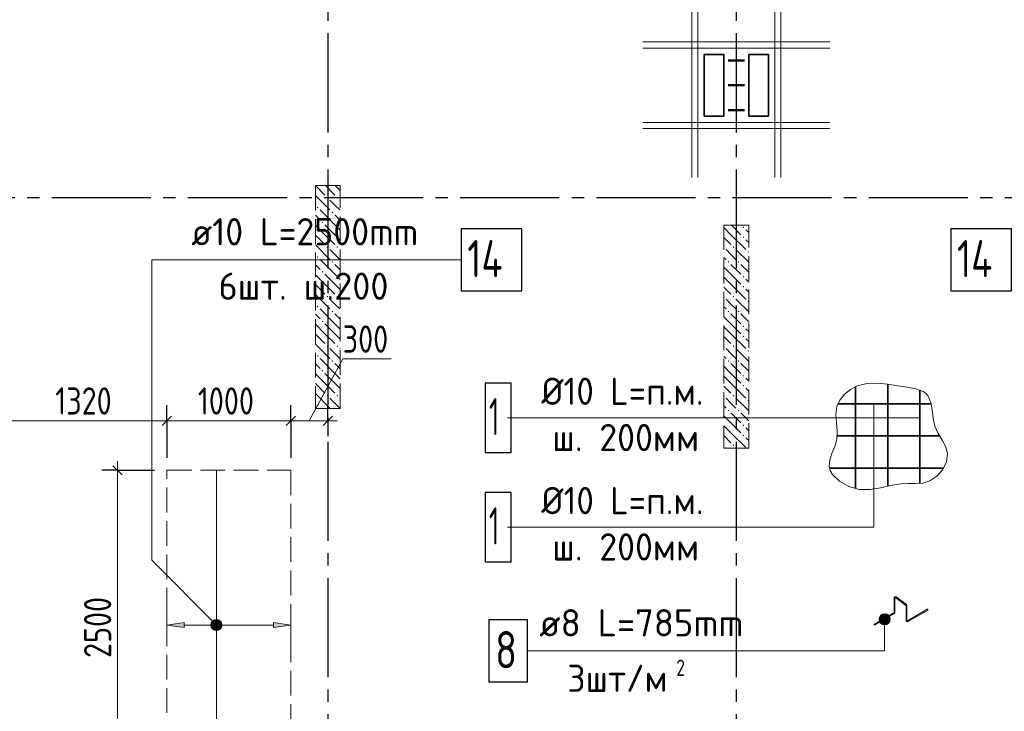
# Model space of a CAD drawing. Header units: millimetres. Extents: x 0 to 61017, y 0 to 42000.
# Tile 10 of 29: x 22450 to 30405, y 22953 to 28540. Entities that reach past the tile are written whole.
import ezdxf

# ---------------------------------------------------------------- set-up
doc = ezdxf.new("R2010")
doc.units = ezdxf.units.MM
doc.linetypes.add('______2', pattern=[270, 200, -70])
doc.linetypes.add('______5', pattern=[1100, 800, -100, 100, -100])
for name, color, linetype, lineweight in [('Standard', 7, 'Continuous', 25), ('ДОП Низ по У', 7, 'Continuous', 25), ('ЖБ Пилон', 180, 'Continuous', 25), ('Обрамление проемов стержнями', 7, 'Continuous', 25), ('Общий01', 7, 'Continuous', 13), ('Оси', 40, '______5', 18), ('Позиционная метка номер позиции', 7, 'Continuous', 13), ('Примечания', 7, 'Continuous', 25), ('Фиксатор', 7, 'Continuous', 25), ('Хомут_1 фоновая арматура', 7, 'Continuous', 25)]:
    doc.layers.add(name, color=color, linetype=linetype, lineweight=lineweight)
doc.layers.add('ЖБ Перекрытие верхний уровень', color=7, linetype='Continuous', lineweight=25, true_color=0xe0e0ff)
doc.styles.add('GOST 2.304-81', font='txt')
doc.styles.add('ISOCPEUR', font='txt')

msp = doc.modelspace()

# ---------------------------------------------------------------- hatches: boundary and pattern name
at = {"layer": 'ДОП Низ по У', "linetype": 'Continuous', "lineweight": 13, "transparency": 33554687}
msp.add_hatch(color=7, dxfattribs=at).paths.add_polyline_path([(23780, 23630), (23640, 23650), (23780, 23670)], flags=16)
for points in [[(24007.7, 23631.2), (24007.7, 23668.8), (24002.5, 23650)], [(24007.7, 23668.8), (24021.2, 23617.7), (24021.2, 23682.2)], [(24007.7, 23668.8), (24007.7, 23631.2), (24021.2, 23617.7)], [(24021.2, 23682.2), (24040, 23612.5), (24040, 23687.5)], [(24021.2, 23682.2), (24021.2, 23617.7), (24040, 23612.5)], [(24040, 23687.5), (24040, 23612.5), (24058.7, 23617.7)], [(24040, 23687.5), (24058.7, 23617.7), (24058.7, 23682.2)], [(24058.7, 23682.2), (24058.7, 23617.7), (24072.2, 23631.2)], [(24058.7, 23682.2), (24072.2, 23631.2), (24072.2, 23668.8)], [(24072.2, 23668.8), (24072.2, 23631.2), (24077.5, 23650)], [(24500, 23630), (24640, 23650), (24500, 23670)]]:
    msp.add_hatch(color=7, dxfattribs=at).paths.add_polyline_path(points)
at = {"layer": 'ЖБ Пилон', "linetype": 'Continuous', "lineweight": 18, "transparency": 33554687}
for points in [[(24930.5, 27103.1), (24937, 27109.6), (24943.5, 27103.1), (24937, 27096.6)], [(25010.4, 27103.1), (25016.9, 27109.6), (25023.4, 27103.1), (25016.9, 27096.6)], [(24850.5, 27023.1), (24857, 27029.6), (24863.5, 27023.1), (24857, 27016.6)], [(24970.5, 26983.1), (24977, 26989.6), (24983.5, 26983.1), (24977, 26976.6)], [(24890.5, 26903.1), (24897, 26909.6), (24903.4, 26903.1), (24897, 26896.6)], [(28290.5, 26863.1), (28296.9, 26869.6), (28303.4, 26863.1), (28296.9, 26856.6)], [(28290.5, 26783.1), (28296.9, 26789.6), (28303.4, 26783.1), (28296.9, 26776.6)], [(24930.5, 26703.1), (24937, 26709.6), (24943.5, 26703.1), (24937, 26696.6)], [(25010.4, 26703.1), (25016.9, 26709.6), (25023.4, 26703.1), (25016.9, 26696.6)], [(28140, 26706.6), (28143.5, 26703.1), (28140, 26699.7)], [(28210.4, 26703.1), (28216.9, 26709.6), (28223.4, 26703.1), (28216.9, 26696.6)], [(28330.5, 26663.1), (28337, 26669.6), (28340, 26666.6), (28340, 26659.7), (28337, 26656.6)], [(24850.5, 26623.1), (24857, 26629.6), (24863.5, 26623.1), (24857, 26616.6)], [(24970.5, 26583.1), (24977, 26589.6), (24983.5, 26583.1), (24977, 26576.6)], [(28170.5, 26583.1), (28177, 26589.6), (28183.5, 26583.1), (28177, 26576.6)], [(28250.5, 26583.1), (28257, 26589.6), (28263.5, 26583.1), (28257, 26576.6)], [(24890.5, 26503.1), (24897, 26509.6), (24903.4, 26503.1), (24897, 26496.6)], [(28290.5, 26463.1), (28296.9, 26469.6), (28303.4, 26463.1), (28296.9, 26456.6)], [(28290.5, 26383.1), (28296.9, 26389.6), (28303.4, 26383.1), (28296.9, 26376.6)], [(24930.5, 26303.1), (24937, 26309.6), (24943.5, 26303.1), (24937, 26296.6)], [(25010.4, 26303.1), (25016.9, 26309.6), (25023.4, 26303.1), (25016.9, 26296.6)], [(28140, 26306.6), (28143.5, 26303.1), (28140, 26299.7)], [(28210.4, 26303.1), (28216.9, 26309.6), (28223.4, 26303.1), (28216.9, 26296.6)], [(28330.5, 26263.1), (28337, 26269.6), (28340, 26266.6), (28340, 26259.7), (28337, 26256.6)], [(24850.5, 26223.1), (24857, 26229.6), (24863.5, 26223.1), (24857, 26216.6)], [(24970.5, 26183.1), (24977, 26189.6), (24983.5, 26183.1), (24977, 26176.6)], [(28170.5, 26183.1), (28177, 26189.6), (28183.5, 26183.1), (28177, 26176.6)], [(28250.5, 26183.1), (28257, 26189.6), (28263.5, 26183.1), (28257, 26176.6)], [(24890.5, 26103.1), (24897, 26109.6), (24903.4, 26103.1), (24897, 26096.6)], [(28290.5, 26063.1), (28296.9, 26069.6), (28303.4, 26063.1), (28296.9, 26056.6)], [(28290.5, 25983.1), (28296.9, 25989.6), (28303.4, 25983.1), (28296.9, 25976.6)], [(24930.5, 25903.1), (24937, 25909.6), (24943.5, 25903.1), (24937, 25896.6)], [(25010.4, 25903.1), (25016.9, 25909.6), (25023.4, 25903.1), (25016.9, 25896.6)], [(28140, 25906.6), (28143.5, 25903.1), (28140, 25899.7)], [(28210.4, 25903.1), (28216.9, 25909.6), (28223.4, 25903.1), (28216.9, 25896.6)], [(28330.5, 25863.1), (28337, 25869.6), (28340, 25866.6), (28340, 25859.7), (28337, 25856.6)], [(24850.5, 25823.1), (24857, 25829.6), (24863.5, 25823.1), (24857, 25816.6)], [(24970.5, 25783.1), (24977, 25789.6), (24983.5, 25783.1), (24977, 25776.6)], [(28170.5, 25783.1), (28177, 25789.6), (28183.5, 25783.1), (28177, 25776.6)], [(28250.5, 25783.1), (28257, 25789.6), (28263.5, 25783.1), (28257, 25776.6)], [(24890.5, 25703.1), (24897, 25709.6), (24903.4, 25703.1), (24897, 25696.6)], [(28290.5, 25663.1), (28296.9, 25669.6), (28303.4, 25663.1), (28296.9, 25656.6)], [(28290.5, 25583.1), (28296.9, 25589.6), (28303.4, 25583.1), (28296.9, 25576.6)], [(24930.5, 25503.1), (24937, 25509.6), (24943.5, 25503.1), (24937, 25496.6)], [(25010.4, 25503.1), (25016.9, 25509.6), (25023.4, 25503.1), (25016.9, 25496.6)], [(28140, 25506.6), (28143.5, 25503.1), (28140, 25499.7)], [(28210.4, 25503.1), (28216.9, 25509.6), (28223.4, 25503.1), (28216.9, 25496.6)], [(28330.5, 25463.1), (28337, 25469.6), (28340, 25466.6), (28340, 25459.7), (28337, 25456.6)], [(24850.5, 25423.1), (24857, 25429.6), (24863.5, 25423.1), (24857, 25416.6)], [(28170.5, 25383.1), (28177, 25389.6), (28183.5, 25383.1), (28177, 25376.6)], [(28250.5, 25383.1), (28257, 25389.6), (28263.5, 25383.1), (28257, 25376.6)], [(28290.5, 25263.1), (28296.9, 25269.6), (28303.4, 25263.1), (28296.9, 25256.6)], [(28290.5, 25183.1), (28296.9, 25189.6), (28303.4, 25183.1), (28296.9, 25176.6)], [(28140, 25106.6), (28143.5, 25103.1), (28140, 25099.7)], [(28210.4, 25103.1), (28216.9, 25109.6), (28223.4, 25103.1), (28216.9, 25096.6)]]:
    msp.add_hatch(color=7, dxfattribs=at).paths.add_polyline_path(points, flags=16)
at = {"layer": 'Позиционная метка номер позиции', "linetype": 'Continuous', "lineweight": 13, "transparency": 33554687}
for points in [[(29476.6, 23719.4), (29399.2, 23719.4), (29392.9, 23696.9)], [(29476.6, 23719.4), (29392.9, 23696.9), (29482.9, 23696.9)], [(29460.4, 23735.6), (29415.4, 23735.6), (29399.2, 23719.4)], [(29460.4, 23735.6), (29399.2, 23719.4), (29476.6, 23719.4)], [(29415.4, 23735.6), (29460.4, 23735.6), (29437.9, 23741.9)], [(24008.2, 23618.2), (24051.5, 23693.3), (23996.7, 23638.5)], [(23996.7, 23638.5), (24051.5, 23693.3), (24028.5, 23693.3)], [(23996.7, 23638.5), (24028.5, 23693.3), (23996.7, 23661.5)], [(23996.7, 23661.5), (24028.5, 23693.3), (24008.2, 23681.8)], [(24008.2, 23618.2), (24071.8, 23681.8), (24051.5, 23693.3)], [(24028.5, 23606.7), (24071.8, 23681.8), (24008.2, 23618.2)], [(24028.5, 23606.7), (24083.3, 23661.5), (24071.8, 23681.8)], [(24051.5, 23606.7), (24083.3, 23661.5), (24028.5, 23606.7)], [(24051.5, 23606.7), (24083.3, 23638.5), (24083.3, 23661.5)], [(24083.3, 23638.5), (24051.5, 23606.7), (24071.8, 23618.2)], [(29482.9, 23696.9), (29392.9, 23696.9), (29399.2, 23674.4)], [(29482.9, 23696.9), (29399.2, 23674.4), (29476.6, 23674.4)], [(29476.6, 23674.4), (29399.2, 23674.4), (29415.4, 23658.2)], [(29476.6, 23674.4), (29415.4, 23658.2), (29460.4, 23658.2)], [(29460.4, 23658.2), (29415.4, 23658.2), (29437.9, 23651.9)]]:
    msp.add_hatch(color=7, dxfattribs=at).paths.add_polyline_path(points)

# ---------------------------------------------------------------- linework, layer by layer
at = {"layer": 'Standard', "color": 7, "linetype": 'Continuous', "lineweight": 13, "transparency": 33554687}
for p, q in [((24790, 25300), (25060, 25800)), ((25060, 25800), (25451, 25800)), ((22320, 25300), (23640, 25300)), ((23640, 25300), (24640, 25300)), ((24640, 25300), (24940, 25300)), ((24940, 25300), (25015, 25300)), ((23240, 24900), (23240, 24975))]:
    msp.add_line(p, q, dxfattribs=at)
at = {"layer": 'Standard', "color": 251, "linetype": 'Continuous', "lineweight": -3, "true_color": 0x656565, "transparency": 33554687}
for p, q in [((23640, 25300), (23640, 25425)), ((24640, 25300), (24640, 25425)), ((24940, 25300), (24940, 25425)), ((23640, 25300), (23640, 25175)), ((23640, 25300), (23640, 25000)), ((24640, 25300), (24640, 25175)), ((24640, 25300), (24640, 25000)), ((24940, 25300), (24940, 25175)), ((24940, 25300), (24940, 25300)), ((23240, 24900), (23115, 24900)), ((23240, 24900), (23365, 24900)), ((23240, 24900), (23540, 24900))]:
    msp.add_line(p, q, dxfattribs=at)
at = {"layer": 'Standard', "color": 7, "linetype": 'Continuous', "lineweight": 25, "transparency": 33554687}
for p, q in [((23602.5, 25262.5), (23677.5, 25337.5)), ((24602.5, 25262.5), (24677.5, 25337.5)), ((24902.5, 25262.5), (24977.5, 25337.5)), ((23202.5, 24937.5), (23277.5, 24862.5))]:
    msp.add_line(p, q, dxfattribs=at)
at = {"layer": 'Standard', "color": 7, "linetype": 'Continuous', "lineweight": 13, "transparency": 33554687}
msp.add_lwpolyline([(23240, 24900), (23240, 23294.3), (23240, 23294.3), (23240, 22400)], dxfattribs=at)
at = {"layer": 'ДОП Низ по У', "color": 7, "linetype": 'Continuous', "lineweight": 13, "transparency": 33554687}
msp.add_line((23816.7, 26600), (25902.7, 26600), dxfattribs=at)
at = {"layer": 'ДОП Низ по У', "color": 7, "linetype": 'Continuous', "lineweight": 18, "transparency": 33554687}
msp.add_line((24040, 24895), (24040, 22405), dxfattribs=at)
at = {"layer": 'ДОП Низ по У', "color": 251, "linetype": 'Continuous', "lineweight": 13, "true_color": 0x494949, "transparency": 33554687}
for p, q in [((23640, 23650), (23640, 23750)), ((24640, 23650), (24640, 23750)), ((23640, 23650), (23780, 23670)), ((23780, 23630), (23640, 23650)), ((23640, 23650), (23640, 23550)), ((23640, 23650), (23640, 23650)), ((23780, 23670), (23780, 23630)), ((23780, 23650), (24010, 23650)), ((24040, 23687.5), (24040, 23687.5)), ((24070, 23650), (24500, 23650)), ((24640, 23650), (24500, 23670)), ((24500, 23670), (24500, 23630)), ((24500, 23630), (24640, 23650)), ((24640, 23650), (24640, 23550)), ((24640, 23650), (24640, 23650)), ((24040, 23612.5), (24040, 23612.5))]:
    msp.add_line(p, q, dxfattribs=at)
at = {"layer": 'ДОП Низ по У', "color": 7, "linetype": 'Continuous', "lineweight": 25, "transparency": 33554687}
for points in [[(26016.7, 26350), (26506.7, 26350), (26506.7, 26850), (26016.7, 26850), (26016.7, 26350)], [(29973.3, 26350), (30463.3, 26350), (30463.3, 26850), (29973.3, 26850), (29973.3, 26350)]]:
    msp.add_lwpolyline(points, dxfattribs=at)
at = {"layer": 'ДОП Низ по У', "color": 251, "linetype": 'Continuous', "lineweight": 13, "true_color": 0x494949, "transparency": 33554687}
msp.add_circle((24040, 23650), 37.5, dxfattribs=at)
at = {"layer": 'ЖБ Перекрытие верхний уровень', "color": 7, "linetype": 'Continuous', "lineweight": 35, "transparency": 33554687}
for p, q in [((28140, 28260), (27980, 28260)), ((27980, 28260), (27980, 27760)), ((28140, 27760), (28140, 28260)), ((28500, 28260), (28340, 28260)), ((28340, 28260), (28340, 27760)), ((28500, 27760), (28500, 28260)), ((27980, 27760), (28140, 27760)), ((28340, 27760), (28500, 27760))]:
    msp.add_line(p, q, dxfattribs=at)
at = {"layer": 'ЖБ Пилон', "color": 253, "linetype": '______2', "lineweight": 13, "true_color": 0xa0a0a0, "transparency": 33554687}
for p, q in [((24840, 27200), (24840, 25400)), ((25040, 27200), (24840, 27200)), ((25040, 25400), (25040, 27200)), ((28140, 26880), (28140, 25080)), ((28340, 26880), (28140, 26880)), ((28340, 25080), (28340, 26880)), ((24840, 25400), (25040, 25400)), ((28140, 25080), (28340, 25080))]:
    msp.add_line(p, q, dxfattribs=at)
at = {"layer": 'ЖБ Пилон', "color": 9, "linetype": 'Continuous', "lineweight": 18, "true_color": 0xc7c7c7, "transparency": 33554687}
for p, q in [((24840.1, 27200), (24916.9, 27123.1)), ((24920.1, 27200), (24997, 27123.1)), ((25000.1, 27200), (25040, 27160.1)), ((24840, 27120.1), (24957, 27003.1)), ((24997, 27043.1), (24957, 27083.1)), ((25037, 27083.1), (25040, 27080.1)), ((24997, 26883.1), (24877, 27003.1)), ((25037, 27003.1), (24997, 27043.1)), ((24840, 26960.1), (24877, 26923.1)), ((24997, 26963.1), (25040, 26920.1)), ((24916.9, 26803.1), (24840, 26880.1)), ((24916.9, 26883.1), (24997, 26803.1)), ((24997, 26883.1), (25040, 26840.1)), ((28140, 26860.1), (28196.9, 26803.1)), ((28200.1, 26880), (28277, 26803.1)), ((28340, 26820.1), (28316.9, 26843.1)), ((24840, 26800.1), (24916.9, 26723.1)), ((24916.9, 26803.1), (24997, 26723.1)), ((24997, 26803.1), (25040, 26760.1)), ((28140, 26780.1), (28196.9, 26723.1)), ((28196.9, 26803.1), (28316.9, 26683.1)), ((28316.9, 26763.1), (28340, 26740.1)), ((24840, 26720.1), (24957, 26603.1)), ((24997, 26643.1), (24957, 26683.1)), ((25037, 26683.1), (25040, 26680.1)), ((28196.9, 26643.1), (28157, 26683.1)), ((28237, 26683.1), (28340, 26580.1)), ((24997, 26483.1), (24877, 26603.1)), ((25037, 26603.1), (24997, 26643.1)), ((28140, 26620.1), (28157, 26603.1)), ((28237, 26603.1), (28196.9, 26643.1)), ((24840, 26560.1), (24877, 26523.1)), ((24997, 26563.1), (25040, 26520.1)), ((28196.9, 26483.1), (28140, 26540.1)), ((28196.9, 26563.1), (28277, 26483.1)), ((28277, 26563.1), (28340, 26500.1)), ((24916.9, 26403.1), (24840, 26480.1)), ((24916.9, 26483.1), (24997, 26403.1)), ((24997, 26483.1), (25040, 26440.1)), ((28140, 26460.1), (28196.9, 26403.1)), ((28196.9, 26483.1), (28277, 26403.1)), ((28340, 26420.1), (28316.9, 26443.1)), ((24840, 26400.1), (24916.9, 26323.1)), ((24916.9, 26403.1), (24997, 26323.1)), ((24997, 26403.1), (25040, 26360.1)), ((28140, 26380.1), (28196.9, 26323.1)), ((28196.9, 26403.1), (28316.9, 26283.1)), ((28316.9, 26363.1), (28340, 26340.1)), ((24840, 26320.1), (24957, 26203.1)), ((24997, 26243.1), (24957, 26283.1)), ((25037, 26283.1), (25040, 26280.1)), ((28196.9, 26243.1), (28157, 26283.1)), ((28237, 26283.1), (28340, 26180.1)), ((24997, 26083.1), (24877, 26203.1)), ((25037, 26203.1), (24997, 26243.1)), ((28140, 26220.1), (28157, 26203.1)), ((28237, 26203.1), (28196.9, 26243.1)), ((24840, 26160.1), (24877, 26123.1)), ((24997, 26163.1), (25040, 26120.1)), ((28196.9, 26083.1), (28140, 26140.1)), ((28196.9, 26163.1), (28277, 26083.1)), ((28277, 26163.1), (28340, 26100.1)), ((24916.9, 26003.1), (24840, 26080.1)), ((24916.9, 26083.1), (24997, 26003.1)), ((24997, 26083.1), (25040, 26040.1)), ((28140, 26060.1), (28196.9, 26003.1)), ((28196.9, 26083.1), (28277, 26003.1)), ((28340, 26020.1), (28316.9, 26043.1)), ((24840, 26000.1), (24916.9, 25923.1)), ((24916.9, 26003.1), (24997, 25923.1)), ((24997, 26003.1), (25040, 25960.1)), ((28140, 25980.1), (28196.9, 25923.1)), ((28196.9, 26003.1), (28316.9, 25883.1)), ((28316.9, 25963.1), (28340, 25940.1)), ((24840, 25920.1), (24957, 25803.1)), ((24997, 25843.1), (24957, 25883.1)), ((25037, 25883.1), (25040, 25880.1)), ((28196.9, 25843.1), (28157, 25883.1)), ((28237, 25883.1), (28340, 25780.1)), ((24997, 25683.1), (24877, 25803.1)), ((25037, 25803.1), (24997, 25843.1)), ((28140, 25820.1), (28157, 25803.1)), ((28237, 25803.1), (28196.9, 25843.1)), ((24840, 25760.1), (24877, 25723.1)), ((24997, 25763.1), (25040, 25720.1)), ((28196.9, 25683.1), (28140, 25740.1)), ((28196.9, 25763.1), (28277, 25683.1)), ((28277, 25763.1), (28340, 25700.1)), ((24916.9, 25603.1), (24840, 25680.1)), ((24916.9, 25683.1), (24997, 25603.1)), ((24997, 25683.1), (25040, 25640.1)), ((28140, 25660.1), (28196.9, 25603.1)), ((28196.9, 25683.1), (28277, 25603.1)), ((28340, 25620.1), (28316.9, 25643.1)), ((24840, 25600.1), (24916.9, 25523.1)), ((24916.9, 25603.1), (24997, 25523.1)), ((24997, 25603.1), (25040, 25560.1)), ((28140, 25580.1), (28196.9, 25523.1)), ((28196.9, 25603.1), (28316.9, 25483.1)), ((28316.9, 25563.1), (28340, 25540.1)), ((24840, 25520.1), (24957, 25403.1)), ((24997, 25443.1), (24957, 25483.1)), ((25037, 25483.1), (25040, 25480.1)), ((28196.9, 25443.1), (28157, 25483.1)), ((28237, 25483.1), (28340, 25380.1)), ((24880.1, 25400), (24877, 25403.1)), ((25037, 25403.1), (24997, 25443.1)), ((28140, 25420.1), (28157, 25403.1)), ((28237, 25403.1), (28196.9, 25443.1)), ((28196.9, 25283.1), (28140, 25340.1)), ((28196.9, 25363.1), (28277, 25283.1)), ((28277, 25363.1), (28340, 25300.1)), ((28140, 25260.1), (28196.9, 25203.1)), ((28196.9, 25283.1), (28277, 25203.1)), ((28340, 25220.1), (28316.9, 25243.1)), ((28140, 25180.1), (28196.9, 25123.1)), ((28196.9, 25203.1), (28316.9, 25083.1)), ((28316.9, 25163.1), (28340, 25140.1)), ((28160.1, 25080), (28157, 25083.1)), ((28237, 25083.1), (28240.1, 25080))]:
    msp.add_line(p, q, dxfattribs=at)
at = {"layer": 'Обрамление проемов стержнями', "color": 7, "linetype": 'Continuous', "lineweight": 18, "transparency": 33554687}
for p, q in [((27880, 27265), (27880, 28755)), ((27930, 27265), (27930, 28755)), ((28550, 27265), (28550, 28755)), ((28600, 27265), (28600, 28755)), ((27485, 28360), (28995, 28360)), ((27485, 28310), (28995, 28310)), ((27485, 27710), (28995, 27710)), ((27485, 27660), (28995, 27660))]:
    msp.add_line(p, q, dxfattribs=at)
at = {"layer": 'Общий01', "color": 7, "linetype": 'Continuous', "lineweight": 13, "transparency": 33554687}
for p, q in [((29514.3, 23752.4), (29514.3, 23868.3)), ((29521.7, 23752.4), (29521.7, 23868.3)), ((29527.6, 23871.2), (29609.8, 23809)), ((29532, 23877.1), (29614.3, 23814.9)), ((29611.3, 23687.7), (29611.3, 23806.1)), ((29618.6, 23687.7), (29618.6, 23806.1)), ((29355.9, 23657.2), (29512.5, 23749.2)), ((29359.6, 23650.9), (29516.2, 23742.9)), ((29624.2, 23684.6), (29782.4, 23777.6)), ((29627.9, 23678.2), (29786.1, 23771.2))]:
    msp.add_line(p, q, dxfattribs=at)
for centre, radius, start, end in [((29525.3, 23868.3), 11, 52.90778, 180), ((29525.3, 23868.3), 3.67, 52.90778, 180), ((29607.6, 23806.1), 3.67, 0, 52.90778), ((29607.6, 23806.1), 11, 0, 52.90778), ((29510.6, 23752.4), 3.67, 300.44704, 0), ((29510.6, 23752.4), 11, 300.44704, 0), ((29784.2, 23774.4), 3.67, 300.44704, 120.44704), ((29357.8, 23654), 3.67, 120.44704, 300.44704), ((29622.3, 23687.7), 11, 180, 300.44704), ((29622.3, 23687.7), 3.67, 180, 300.44704)]:
    msp.add_arc(centre, radius, start, end, dxfattribs=at)
at = {"layer": 'Оси', "color": 8, "linetype": '______5', "lineweight": -3, "transparency": 33554687}
for p, q in [((24940, 35030), (24940, 16970)), ((28240, 35030), (28240, 16970)), ((49910, 27100), (4600, 27100))]:
    msp.add_line(p, q, dxfattribs=at)
at = {"layer": 'Позиционная метка номер позиции', "color": 7, "linetype": 'Continuous', "lineweight": 35, "transparency": 33554687}
for p, q in [((29202.7, 25574.6), (29202.7, 24752.1)), ((29463.4, 25596), (29463.4, 24773.2)), ((29724.1, 25547.7), (29724.1, 24794.5)), ((29060, 25438.3), (29815, 25438.3)), ((29055.1, 25177.6), (29883.7, 25177.6)), ((28992.5, 24916.8), (29914.2, 24916.8))]:
    msp.add_line(p, q, dxfattribs=at)
at = {"layer": 'Позиционная метка номер позиции', "color": 7, "linetype": 'Continuous', "lineweight": 13, "transparency": 33554687}
for p, q in [((26391.9, 25324.2), (29724.1, 25324.2)), ((29437.9, 23741.9), (29437.9, 23741.9)), ((24008.2, 23681.8), (24008.2, 23681.8)), ((24071.8, 23681.8), (24071.8, 23681.8)), ((29392.9, 23696.9), (29392.9, 23696.9)), ((29437.9, 23651.9), (29437.9, 23651.9)), ((29482.9, 23696.9), (29482.9, 23696.9)), ((24008.2, 23618.2), (24008.2, 23618.2)), ((24071.8, 23618.2), (24071.8, 23618.2))]:
    msp.add_line(p, q, dxfattribs=at)
for points in [[(24040, 23650), (23516.7, 24173.3), (23516.7, 26600), (26016.7, 26600)], [(26391.9, 24440.9), (29351.9, 24440.9), (29351.9, 25438.3)], [(29437.9, 23696.9), (29437.9, 23440.9), (26551.9, 23440.9)]]:
    msp.add_lwpolyline(points, dxfattribs=at)
at = {"layer": 'Позиционная метка номер позиции', "color": 7, "linetype": 'Continuous', "lineweight": 25, "transparency": 33554687}
for points in [[(26211.9, 25044.2), (26421.9, 25044.2), (26421.9, 25604.2), (26211.9, 25604.2), (26211.9, 25044.2)], [(26211.9, 24160.9), (26421.9, 24160.9), (26421.9, 24720.9), (26211.9, 24720.9), (26211.9, 24160.9)]]:
    msp.add_lwpolyline(points, dxfattribs=at)
at = {"layer": 'Позиционная метка номер позиции', "color": 7, "linetype": '______2', "lineweight": 13, "transparency": 33554687}
msp.add_lwpolyline([(29546, 25581.2), (29462.1, 25596.2), (29378.9, 25605.2), (29297.1, 25602.2), (29217.5, 25581.2), (29163.1, 25552.6), (29114.5, 25513.9), (29075.9, 25467.4), (29051.6, 25415.3), (29044, 25351.8), (29049, 25285.3), (29055.3, 25217.4), (29051.6, 25149.3), (29035, 25092.4), (29012.7, 25036.9), (28994.4, 24983.2), (28989.9, 24931.6), (28998.7, 24898.3), (29016.7, 24866.8), (29074.1, 24811.2), (29150.1, 24769.4), (29232.5, 24745.9), (29320.3, 24743.9), (29403.8, 24758.6), (29485.8, 24778.4), (29569, 24791.9), (29628.3, 24793.2), (29688.1, 24792.7), (29746.8, 24797.4), (29803.1, 24814), (29860.6, 24852.1), (29907.5, 24906.3), (29938.3, 24969.2), (29947.1, 25033.3), (29932.8, 25089.7), (29904.2, 25143.8), (29871.3, 25198.7), (29844.3, 25257.6), (29829.9, 25322.2), (29822.4, 25388), (29812.5, 25449), (29791.3, 25499.3), (29772.9, 25519.5), (29749.6, 25535.7), (29691.1, 25558.5), (29621.4, 25572.1), (29546, 25581.2)], dxfattribs=at)
at = {"layer": 'Позиционная метка номер позиции', "color": 7, "linetype": 'Continuous', "lineweight": 13, "transparency": 33554687}
for centre in [(29437.9, 23696.9), (24040, 23650)]:
    msp.add_circle(centre, 45, dxfattribs=at)
at = {"layer": 'Примечания', "color": 7, "linetype": '______2', "lineweight": 18, "transparency": 33554687}
for p, q in [((23640, 24900), (24640, 24900)), ((23640, 22400), (23640, 24900)), ((24640, 24900), (24640, 22400))]:
    msp.add_line(p, q, dxfattribs=at)
at = {"layer": 'Фиксатор', "color": 7, "linetype": 'Continuous', "lineweight": 25, "transparency": 33554687}
msp.add_lwpolyline([(26241.9, 23190.9), (26551.9, 23190.9), (26551.9, 23690.9), (26241.9, 23690.9), (26241.9, 23190.9)], dxfattribs=at)
at = {"layer": 'Хомут_1 фоновая арматура', "color": 7, "linetype": 'Continuous', "lineweight": 50, "transparency": 33554687}
for p, q in [((28174.1, 28210), (28305.9, 28210)), ((28174.1, 28010), (28305.9, 28010)), ((28174.1, 27810), (28305.9, 27810))]:
    msp.add_line(p, q, dxfattribs=at)

# ---------------------------------------------------------------- texts
at = {"layer": 'Standard', "color": 7, "linetype": 'Continuous', "lineweight": 25, "transparency": 33554687, "char_height": 220, "attachment_point": 7, "style": 'GOST 2.304-81'}
for s, insert, width in [('300', (25060, 25850), 516.396), ('1320', (22737.6, 25350), 610.159), ('1000', (23889.8, 25350), 625.735)]:
    msp.add_mtext(s, dxfattribs=dict(at, insert=insert, width=width))
at = {"layer": 'Standard', "color": 7, "linetype": 'Continuous', "lineweight": 25, "transparency": 33554687, "insert": (23190, 23384.2), "char_height": 220, "width": 657.046, "attachment_point": 7, "rotation": 90, "style": 'GOST 2.304-81'}
msp.add_mtext('2500', dxfattribs=at)
at = {"layer": 'ДОП Низ по У', "color": 7, "linetype": 'Continuous', "lineweight": 13, "transparency": 33554687, "attachment_point": 7, "style": 'ISOCPEUR'}
for s, insert, char_height, width in [('\\W0.96;ø10 L=2500mm ', (23836.7, 26717.3), 220, 2150.516), ('\\W0.76;14', (26066.7, 26460), 300, 504.551), ('\\W0.76;14', (30023.3, 26460), 300, 504.567), ('\\W0.97;6шт. ш.200 ', (24056.7, 26277.3), 220, 1712.324)]:
    msp.add_mtext(s, dxfattribs=dict(at, insert=insert, char_height=char_height, width=width))
at = {"layer": 'Позиционная метка номер позиции', "color": 7, "linetype": 'Continuous', "lineweight": 25, "transparency": 33554687, "attachment_point": 7, "style": 'ISOCPEUR'}
for s, insert, char_height, width in [('\\W0.94;Ø10 L=п.м.', (26665.1, 25428.7), 220, 1488.684), ('\\W0.56;1', (26241.9, 25184.2), 300, 233.343), ('\\W0.96;ш. 200мм', (26753.1, 25054.7), 220, 1315.474), ('\\W0.94;Ø10 L=п.м.', (26665.1, 24545.4), 220, 1488.684), ('\\W0.56;1', (26241.9, 24300.9), 300, 233.343), ('\\W0.96;ш. 200мм', (26753.1, 24171.4), 220, 1315.474)]:
    msp.add_mtext(s, dxfattribs=dict(at, insert=insert, char_height=char_height, width=width))
at = {"layer": 'Фиксатор', "color": 7, "linetype": 'Continuous', "lineweight": 13, "transparency": 33554687, "attachment_point": 7, "style": 'ISOCPEUR'}
for s, insert, char_height, width in [('\\W0.98;ø8 L=785mm ', (26648.2, 23558.2), 220, 1888.528), ('\\W0.78;8', (26291.9, 23300.9), 300, 326.407)]:
    msp.add_mtext(s, dxfattribs=dict(at, insert=insert, char_height=char_height, width=width))
at = {"layer": 'Фиксатор', "color": 7, "linetype": 'Continuous', "lineweight": 25, "transparency": 33554687, "attachment_point": 7, "style": 'ISOCPEUR'}
for s, insert, char_height, width in [('\\W0.95;3шт/м', (26875.1, 23110.4), 220, 984.303), ('\\W0.78;2', (27755.1, 23238.7), 132, 143.612)]:
    msp.add_mtext(s, dxfattribs=dict(at, insert=insert, char_height=char_height, width=width))

doc.saveas('drawing.dxf')
